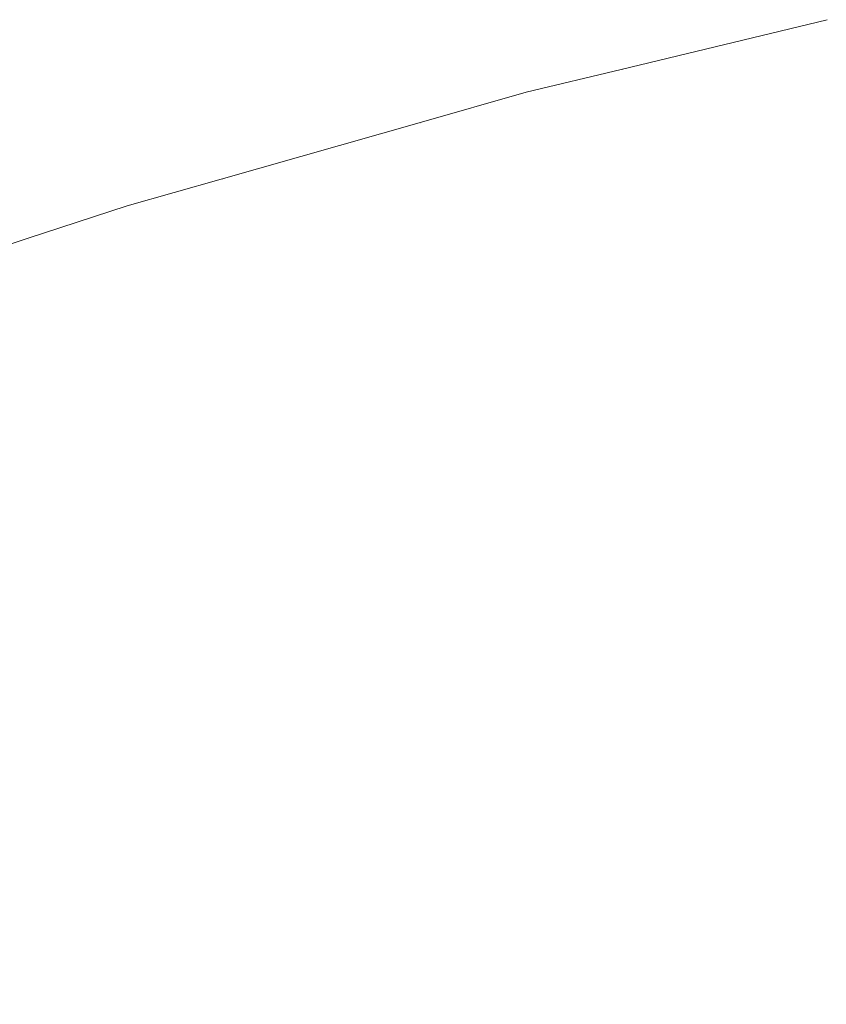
# Model space of a CAD drawing. Header units: centimetres. Extents: x -44.1 to 45.2, y 4.2 to 6.
# Tile 94 of 256: x -44.0037 to -43.9854, y 5.9709 to 5.9933. Entities that reach past the tile are written whole.
import ezdxf

# ---------------------------------------------------------------- set-up
doc = ezdxf.new("R2010")
doc.units = ezdxf.units.CM
doc.header["$LTSCALE"] = 2.54
doc.layers.add('Lucido design-1', color=7, linetype='Continuous')

# ---------------------------------------------------------------- blocks, each defined once
blk = doc.blocks.new('Gruppo-4-1')
at = {"color": 7, "linetype": 'Continuous', "lineweight": 9}
for points, invisible_edges in [([(-43.990042, 5.992119, -2312.419046), (-43.985372, 5.993251, -2312.419046), (-43.985392, 5.993256, -2312.42217), (-43.990066, 5.99213, -2312.42217)], 11), ([(-43.990066, 5.99213, -2312.42217), (-43.985392, 5.993256, -2312.42217), (-43.985392, 5.993256, -2313.02217), (-43.990066, 5.99213, -2313.02217)], 10), ([(-43.990066, 5.99213, -2313.02217), (-43.985392, 5.993256, -2313.02217), (-43.985372, 5.993251, -2313.025294), (-43.990042, 5.992119, -2313.025294)], 14), ([(-43.989946, 5.991984, -2312.415926), (-43.985283, 5.993114, -2312.415926), (-43.985372, 5.993251, -2312.419046), (-43.990042, 5.992119, -2312.419046)], 15), ([(-43.990042, 5.992119, -2313.025294), (-43.985372, 5.993251, -2313.025294), (-43.985283, 5.993114, -2313.028414), (-43.989946, 5.991984, -2313.028414)], 15), ([(-43.989787, 5.99176, -2312.412816), (-43.985135, 5.992888, -2312.412816), (-43.985283, 5.993114, -2312.415926), (-43.989946, 5.991984, -2312.415926)], 15), ([(-43.989946, 5.991984, -2313.028414), (-43.985283, 5.993114, -2313.028414), (-43.985135, 5.992888, -2313.031524), (-43.989787, 5.99176, -2313.031524)], 15), ([(-43.989565, 5.991447, -2312.409719), (-43.984929, 5.992571, -2312.409719), (-43.985135, 5.992888, -2312.412816), (-43.989787, 5.99176, -2312.412816)], 15), ([(-43.989787, 5.99176, -2313.031524), (-43.985135, 5.992888, -2313.031524), (-43.984929, 5.992571, -2313.034621), (-43.989565, 5.991447, -2313.034621)], 15), ([(-43.989281, 5.991047, -2312.40664), (-43.984665, 5.992165, -2312.40664), (-43.984929, 5.992571, -2312.409719), (-43.989565, 5.991447, -2312.409719)], 15), ([(-43.989565, 5.991447, -2313.034621), (-43.984929, 5.992571, -2313.034621), (-43.984665, 5.992165, -2313.0377), (-43.989281, 5.991047, -2313.0377)], 15), ([(-43.994625, 5.990911, -2312.419046), (-43.990042, 5.992119, -2312.419046), (-43.992224, 5.991609, -2312.42217)], 11), ([(-43.990042, 5.992119, -2312.419046), (-43.994625, 5.990911, -2312.419046), (-43.994523, 5.990778, -2312.415926), (-43.989946, 5.991984, -2312.415926)], 15), ([(-43.992224, 5.991609, -2313.02217), (-43.990042, 5.992119, -2313.025294), (-43.994625, 5.990911, -2313.025294)], 11), ([(-43.989946, 5.991984, -2313.028414), (-43.994523, 5.990778, -2313.028414), (-43.994625, 5.990911, -2313.025294), (-43.990042, 5.992119, -2313.025294)], 15), ([(-43.989946, 5.991984, -2312.415926), (-43.994523, 5.990778, -2312.415926), (-43.994352, 5.990557, -2312.412816), (-43.989787, 5.99176, -2312.412816)], 15), ([(-43.989787, 5.99176, -2313.031524), (-43.994352, 5.990557, -2313.031524), (-43.994523, 5.990778, -2313.028414), (-43.989946, 5.991984, -2313.028414)], 15), ([(-43.990042, 5.992119, -2312.419046), (-43.990066, 5.99213, -2312.42217), (-43.992224, 5.991609, -2312.42217)], 9), ([(-43.990066, 5.99213, -2313.02217), (-43.992224, 5.991609, -2313.02217), (-43.992224, 5.991609, -2312.42217), (-43.990066, 5.99213, -2312.42217)], 10), ([(-43.992224, 5.991609, -2313.02217), (-43.990066, 5.99213, -2313.02217), (-43.990042, 5.992119, -2313.025294)], 10), ([(-43.988935, 5.990559, -2312.403583), (-43.984344, 5.991672, -2312.403583), (-43.984665, 5.992165, -2312.40664), (-43.989281, 5.991047, -2312.40664)], 15), ([(-43.989281, 5.991047, -2313.0377), (-43.984665, 5.992165, -2313.0377), (-43.984344, 5.991672, -2313.040757), (-43.988935, 5.990559, -2313.040757)], 15), ([(-43.989787, 5.99176, -2312.412816), (-43.994352, 5.990557, -2312.412816), (-43.994115, 5.990248, -2312.409719), (-43.989565, 5.991447, -2312.409719)], 15), ([(-43.989565, 5.991447, -2313.034621), (-43.994115, 5.990248, -2313.034621), (-43.994352, 5.990557, -2313.031524), (-43.989787, 5.99176, -2313.031524)], 15), ([(-43.992224, 5.991609, -2312.42217), (-43.994649, 5.99092, -2312.42217), (-43.994625, 5.990911, -2312.419046)], 10), ([(-43.994649, 5.99092, -2312.42217), (-43.992224, 5.991609, -2312.42217), (-43.992224, 5.991609, -2313.02217), (-43.994649, 5.99092, -2313.02217)], 10), ([(-43.994625, 5.990911, -2313.025294), (-43.994649, 5.99092, -2313.02217), (-43.992224, 5.991609, -2313.02217)], 9), ([(-43.988528, 5.989987, -2312.400554), (-43.983966, 5.991093, -2312.400554), (-43.984344, 5.991672, -2312.403583), (-43.988935, 5.990559, -2312.403583)], 15), ([(-43.988935, 5.990559, -2313.040757), (-43.984344, 5.991672, -2313.040757), (-43.983966, 5.991093, -2313.043786), (-43.988528, 5.989987, -2313.043786)], 15), ([(-43.989565, 5.991447, -2312.409719), (-43.994115, 5.990248, -2312.409719), (-43.99381, 5.989853, -2312.40664), (-43.989281, 5.991047, -2312.40664)], 15), ([(-43.989281, 5.991047, -2313.0377), (-43.99381, 5.989853, -2313.0377), (-43.994115, 5.990248, -2313.034621), (-43.989565, 5.991447, -2313.034621)], 15), ([(-43.988062, 5.989331, -2312.397555), (-43.983534, 5.990428, -2312.397555), (-43.983966, 5.991093, -2312.400554), (-43.988528, 5.989987, -2312.400554)], 15), ([(-43.988528, 5.989987, -2313.043786), (-43.983966, 5.991093, -2313.043786), (-43.983534, 5.990428, -2313.046785), (-43.988062, 5.989331, -2313.046785)], 15), ([(-43.999116, 5.989631, -2312.419046), (-43.994625, 5.990911, -2312.419046), (-43.994649, 5.99092, -2312.42217), (-43.999143, 5.989641, -2312.42217)], 11), ([(-43.994649, 5.99092, -2313.02217), (-43.999143, 5.989641, -2313.02217), (-43.999143, 5.989641, -2312.42217), (-43.994649, 5.99092, -2312.42217)], 10), ([(-43.999143, 5.989641, -2313.02217), (-43.994649, 5.99092, -2313.02217), (-43.994625, 5.990911, -2313.025294), (-43.999116, 5.989631, -2313.025294)], 14), ([(-43.999007, 5.9895, -2312.415926), (-43.994523, 5.990778, -2312.415926), (-43.994625, 5.990911, -2312.419046), (-43.999116, 5.989631, -2312.419046)], 15), ([(-43.999116, 5.989631, -2313.025294), (-43.994625, 5.990911, -2313.025294), (-43.994523, 5.990778, -2313.028414), (-43.999007, 5.9895, -2313.028414)], 15), ([(-43.989281, 5.991047, -2312.40664), (-43.99381, 5.989853, -2312.40664), (-43.99344, 5.989372, -2312.403583), (-43.988935, 5.990559, -2312.403583)], 15), ([(-43.988935, 5.990559, -2313.040757), (-43.99344, 5.989372, -2313.040757), (-43.99381, 5.989853, -2313.0377), (-43.989281, 5.991047, -2313.0377)], 15), ([(-43.998826, 5.989282, -2312.412816), (-43.994352, 5.990557, -2312.412816), (-43.994523, 5.990778, -2312.415926), (-43.999007, 5.9895, -2312.415926)], 15), ([(-43.999007, 5.9895, -2313.028414), (-43.994523, 5.990778, -2313.028414), (-43.994352, 5.990557, -2313.031524), (-43.998826, 5.989282, -2313.031524)], 15), ([(-43.998573, 5.988977, -2312.409719), (-43.994115, 5.990248, -2312.409719), (-43.994352, 5.990557, -2312.412816), (-43.998826, 5.989282, -2312.412816)], 15), ([(-43.998826, 5.989282, -2313.031524), (-43.994352, 5.990557, -2313.031524), (-43.994115, 5.990248, -2313.034621), (-43.998573, 5.988977, -2313.034621)], 15), ([(-43.988935, 5.990559, -2312.403583), (-43.99344, 5.989372, -2312.403583), (-43.993005, 5.988807, -2312.400554), (-43.988528, 5.989987, -2312.400554)], 15), ([(-43.988528, 5.989987, -2313.043786), (-43.993005, 5.988807, -2313.043786), (-43.99344, 5.989372, -2313.040757), (-43.988935, 5.990559, -2313.040757)], 15), ([(-43.987539, 5.988593, -2312.39459), (-43.983047, 5.989681, -2312.39459), (-43.983534, 5.990428, -2312.397555), (-43.988062, 5.989331, -2312.397555)], 15), ([(-43.988062, 5.989331, -2313.046785), (-43.983534, 5.990428, -2313.046785), (-43.983047, 5.989681, -2313.04975), (-43.987539, 5.988593, -2313.04975)], 15), ([(-43.998249, 5.988587, -2312.40664), (-43.99381, 5.989853, -2312.40664), (-43.994115, 5.990248, -2312.409719), (-43.998573, 5.988977, -2312.409719)], 15), ([(-43.998573, 5.988977, -2313.034621), (-43.994115, 5.990248, -2313.034621), (-43.99381, 5.989853, -2313.0377), (-43.998249, 5.988587, -2313.0377)], 15), ([(-43.988528, 5.989987, -2312.400554), (-43.993005, 5.988807, -2312.400554), (-43.992507, 5.98816, -2312.397555), (-43.988062, 5.989331, -2312.397555)], 15), ([(-43.988062, 5.989331, -2313.046785), (-43.992507, 5.98816, -2313.046785), (-43.993005, 5.988807, -2313.043786), (-43.988528, 5.989987, -2313.043786)], 15), ([(-43.997855, 5.988113, -2312.403583), (-43.99344, 5.989372, -2312.403583), (-43.99381, 5.989853, -2312.40664), (-43.998249, 5.988587, -2312.40664)], 15), ([(-43.998249, 5.988587, -2313.0377), (-43.99381, 5.989853, -2313.0377), (-43.99344, 5.989372, -2313.040757), (-43.997855, 5.988113, -2313.040757)], 15), ([(-44.003512, 5.988281, -2312.419046), (-43.999116, 5.989631, -2312.419046), (-44.001277, 5.989034, -2312.42217)], 11), ([(-43.999116, 5.989631, -2312.419046), (-44.003512, 5.988281, -2312.419046), (-44.003396, 5.988152, -2312.415926), (-43.999007, 5.9895, -2312.415926)], 15), ([(-44.001277, 5.989034, -2313.02217), (-43.999116, 5.989631, -2313.025294), (-44.003512, 5.988281, -2313.025294)], 11), ([(-43.999007, 5.9895, -2313.028414), (-44.003396, 5.988152, -2313.028414), (-44.003512, 5.988281, -2313.025294), (-43.999116, 5.989631, -2313.025294)], 15), ([(-43.999116, 5.989631, -2312.419046), (-43.999143, 5.989641, -2312.42217), (-44.001277, 5.989034, -2312.42217)], 9), ([(-43.999143, 5.989641, -2313.02217), (-44.001277, 5.989034, -2313.02217), (-44.001277, 5.989034, -2312.42217), (-43.999143, 5.989641, -2312.42217)], 10), ([(-44.001277, 5.989034, -2313.02217), (-43.999143, 5.989641, -2313.02217), (-43.999116, 5.989631, -2313.025294)], 10), ([(-43.986958, 5.987775, -2312.391665), (-43.982508, 5.988854, -2312.391665), (-43.983047, 5.989681, -2312.39459), (-43.987539, 5.988593, -2312.39459)], 15), ([(-43.987539, 5.988593, -2313.04975), (-43.983047, 5.989681, -2313.04975), (-43.982508, 5.988854, -2313.052675), (-43.986958, 5.987775, -2313.052675)], 15), ([(-43.999007, 5.9895, -2312.415926), (-44.003396, 5.988152, -2312.415926), (-44.003204, 5.987937, -2312.412816), (-43.998826, 5.989282, -2312.412816)], 15), ([(-43.998826, 5.989282, -2313.031524), (-44.003204, 5.987937, -2313.031524), (-44.003396, 5.988152, -2313.028414), (-43.999007, 5.9895, -2313.028414)], 15), ([(-43.998826, 5.989282, -2312.412816), (-44.003204, 5.987937, -2312.412816), (-44.002937, 5.987637, -2312.409719), (-43.998573, 5.988977, -2312.409719)], 15), ([(-43.998573, 5.988977, -2313.034621), (-44.002937, 5.987637, -2313.034621), (-44.003204, 5.987937, -2313.031524), (-43.998826, 5.989282, -2313.031524)], 15), ([(-43.997393, 5.987556, -2312.400554), (-43.993005, 5.988807, -2312.400554), (-43.99344, 5.989372, -2312.403583), (-43.997855, 5.988113, -2312.403583)], 15), ([(-43.997855, 5.988113, -2313.040757), (-43.99344, 5.989372, -2313.040757), (-43.993005, 5.988807, -2313.043786), (-43.997393, 5.987556, -2313.043786)], 15), ([(-43.988062, 5.989331, -2312.397555), (-43.992507, 5.98816, -2312.397555), (-43.991946, 5.987431, -2312.39459), (-43.987539, 5.988593, -2312.39459)], 15), ([(-43.987539, 5.988593, -2313.04975), (-43.991946, 5.987431, -2313.04975), (-43.992507, 5.98816, -2313.046785), (-43.988062, 5.989331, -2313.046785)], 15), ([(-44.001277, 5.989034, -2312.42217), (-44.003539, 5.988291, -2312.42217), (-44.003512, 5.988281, -2312.419046)], 10), ([(-44.003539, 5.988291, -2312.42217), (-44.001277, 5.989034, -2312.42217), (-44.001277, 5.989034, -2313.02217), (-44.003539, 5.988291, -2313.02217)], 10), ([(-44.003512, 5.988281, -2313.025294), (-44.003539, 5.988291, -2313.02217), (-44.001277, 5.989034, -2313.02217)], 9), ([(-43.998573, 5.988977, -2312.409719), (-44.002937, 5.987637, -2312.409719), (-44.002594, 5.987253, -2312.40664), (-43.998249, 5.988587, -2312.40664)], 15), ([(-43.998249, 5.988587, -2313.0377), (-44.002594, 5.987253, -2313.0377), (-44.002937, 5.987637, -2313.034621), (-43.998573, 5.988977, -2313.034621)], 15), ([(-43.986323, 5.98688, -2312.388781), (-43.981918, 5.987947, -2312.388781), (-43.982508, 5.988854, -2312.391665), (-43.986958, 5.987775, -2312.391665)], 15), ([(-43.986958, 5.987775, -2313.052675), (-43.982508, 5.988854, -2313.052675), (-43.981918, 5.987947, -2313.055559), (-43.986323, 5.98688, -2313.055559)], 15), ([(-43.996862, 5.986918, -2312.397555), (-43.992507, 5.98816, -2312.397555), (-43.993005, 5.988807, -2312.400554), (-43.997393, 5.987556, -2312.400554)], 15), ([(-43.997393, 5.987556, -2313.043786), (-43.993005, 5.988807, -2313.043786), (-43.992507, 5.98816, -2313.046785), (-43.996862, 5.986918, -2313.046785)], 15), ([(-43.998249, 5.988587, -2312.40664), (-44.002594, 5.987253, -2312.40664), (-44.002176, 5.986786, -2312.403583), (-43.997855, 5.988113, -2312.403583)], 15), ([(-43.997855, 5.988113, -2313.040757), (-44.002176, 5.986786, -2313.040757), (-44.002594, 5.987253, -2313.0377), (-43.998249, 5.988587, -2313.0377)], 15), ([(-43.987539, 5.988593, -2312.39459), (-43.991946, 5.987431, -2312.39459), (-43.991325, 5.986624, -2312.391665), (-43.986958, 5.987775, -2312.391665)], 15), ([(-43.986958, 5.987775, -2313.052675), (-43.991325, 5.986624, -2313.052675), (-43.991946, 5.987431, -2313.04975), (-43.987539, 5.988593, -2313.04975)], 15), ([(-44.007807, 5.986865, -2312.419046), (-44.003512, 5.988281, -2312.419046), (-44.003539, 5.988291, -2312.42217), (-44.007838, 5.986877, -2312.42217)], 11), ([(-44.003539, 5.988291, -2313.02217), (-44.007838, 5.986877, -2313.02217), (-44.007838, 5.986877, -2312.42217), (-44.003539, 5.988291, -2312.42217)], 10), ([(-44.007838, 5.986877, -2313.02217), (-44.003539, 5.988291, -2313.02217), (-44.003512, 5.988281, -2313.025294), (-44.007807, 5.986865, -2313.025294)], 14), ([(-44.007685, 5.986738, -2312.415926), (-44.003396, 5.988152, -2312.415926), (-44.003512, 5.988281, -2312.419046), (-44.007807, 5.986865, -2312.419046)], 15), ([(-44.007807, 5.986865, -2313.025294), (-44.003512, 5.988281, -2313.025294), (-44.003396, 5.988152, -2313.028414), (-44.007685, 5.986738, -2313.028414)], 15), ([(-44.007483, 5.986527, -2312.412816), (-44.003204, 5.987937, -2312.412816), (-44.003396, 5.988152, -2312.415926), (-44.007685, 5.986738, -2312.415926)], 15), ([(-44.007685, 5.986738, -2313.028414), (-44.003396, 5.988152, -2313.028414), (-44.003204, 5.987937, -2313.031524), (-44.007483, 5.986527, -2313.031524)], 15), ([(-43.997855, 5.988113, -2312.403583), (-44.002176, 5.986786, -2312.403583), (-44.001686, 5.986238, -2312.400554), (-43.997393, 5.987556, -2312.400554)], 15), ([(-43.997393, 5.987556, -2313.043786), (-44.001686, 5.986238, -2313.043786), (-44.002176, 5.986786, -2313.040757), (-43.997855, 5.988113, -2313.040757)], 15), ([(-43.996265, 5.9862, -2312.39459), (-43.991946, 5.987431, -2312.39459), (-43.992507, 5.98816, -2312.397555), (-43.996862, 5.986918, -2312.397555)], 15), ([(-43.996862, 5.986918, -2313.046785), (-43.992507, 5.98816, -2313.046785), (-43.991946, 5.987431, -2313.04975), (-43.996265, 5.9862, -2313.04975)], 15), ([(-43.985634, 5.98591, -2312.385944), (-43.981279, 5.986965, -2312.385944), (-43.981918, 5.987947, -2312.388781), (-43.986323, 5.98688, -2312.388781)], 15), ([(-43.986323, 5.98688, -2313.055559), (-43.981918, 5.987947, -2313.055559), (-43.981279, 5.986965, -2313.058396), (-43.985634, 5.98591, -2313.058396)], 15), ([(-44.0072, 5.986232, -2312.409719), (-44.002937, 5.987637, -2312.409719), (-44.003204, 5.987937, -2312.412816), (-44.007483, 5.986527, -2312.412816)], 15), ([(-44.007483, 5.986527, -2313.031524), (-44.003204, 5.987937, -2313.031524), (-44.002937, 5.987637, -2313.034621), (-44.0072, 5.986232, -2313.034621)], 15), ([(-43.986958, 5.987775, -2312.391665), (-43.991325, 5.986624, -2312.391665), (-43.990645, 5.985741, -2312.388781), (-43.986323, 5.98688, -2312.388781)], 15), ([(-43.986323, 5.98688, -2313.055559), (-43.990645, 5.985741, -2313.055559), (-43.991325, 5.986624, -2313.052675), (-43.986958, 5.987775, -2313.052675)], 15), ([(-44.006839, 5.985854, -2312.40664), (-44.002594, 5.987253, -2312.40664), (-44.002937, 5.987637, -2312.409719), (-44.0072, 5.986232, -2312.409719)], 15), ([(-44.0072, 5.986232, -2313.034621), (-44.002937, 5.987637, -2313.034621), (-44.002594, 5.987253, -2313.0377), (-44.006839, 5.985854, -2313.0377)], 15), ([(-43.997393, 5.987556, -2312.400554), (-44.001686, 5.986238, -2312.400554), (-44.001124, 5.985609, -2312.397555), (-43.996862, 5.986918, -2312.397555)], 15), ([(-43.996862, 5.986918, -2313.046785), (-44.001124, 5.985609, -2313.046785), (-44.001686, 5.986238, -2313.043786), (-43.997393, 5.987556, -2313.043786)], 15), ([(-43.995604, 5.985404, -2312.391665), (-43.991325, 5.986624, -2312.391665), (-43.991946, 5.987431, -2312.39459), (-43.996265, 5.9862, -2312.39459)], 15), ([(-43.996265, 5.9862, -2313.04975), (-43.991946, 5.987431, -2313.04975), (-43.991325, 5.986624, -2313.052675), (-43.995604, 5.985404, -2313.052675)], 15), ([(-44.006399, 5.985395, -2312.403583), (-44.002176, 5.986786, -2312.403583), (-44.002594, 5.987253, -2312.40664), (-44.006839, 5.985854, -2312.40664)], 15), ([(-44.006839, 5.985854, -2313.0377), (-44.002594, 5.987253, -2313.0377), (-44.002176, 5.986786, -2313.040757), (-44.006399, 5.985395, -2313.040757)], 15), ([(-43.996862, 5.986918, -2312.397555), (-44.001124, 5.985609, -2312.397555), (-44.000492, 5.984902, -2312.39459), (-43.996265, 5.9862, -2312.39459)], 15), ([(-43.996265, 5.9862, -2313.04975), (-44.000492, 5.984902, -2313.04975), (-44.001124, 5.985609, -2313.046785), (-43.996862, 5.986918, -2313.046785)], 15), ([(-43.986323, 5.98688, -2312.388781), (-43.990645, 5.985741, -2312.388781), (-43.989908, 5.984783, -2312.385944), (-43.985634, 5.98591, -2312.385944)], 15), ([(-43.985634, 5.98591, -2313.058396), (-43.989908, 5.984783, -2313.058396), (-43.990645, 5.985741, -2313.055559), (-43.986323, 5.98688, -2313.055559)], 15), ([(-43.984893, 5.984867, -2312.383155), (-43.980591, 5.98591, -2312.383155), (-43.981279, 5.986965, -2312.385944), (-43.985634, 5.98591, -2312.385944)], 15), ([(-43.985634, 5.98591, -2313.058396), (-43.981279, 5.986965, -2313.058396), (-43.980591, 5.98591, -2313.061185), (-43.984893, 5.984867, -2313.061185)], 15), ([(-44.005882, 5.984855, -2312.400554), (-44.001686, 5.986238, -2312.400554), (-44.002176, 5.986786, -2312.403583), (-44.006399, 5.985395, -2312.403583)], 15), ([(-44.006399, 5.985395, -2313.040757), (-44.002176, 5.986786, -2313.040757), (-44.001686, 5.986238, -2313.043786), (-44.005882, 5.984855, -2313.043786)], 15), ([(-43.99488, 5.984533, -2312.388781), (-43.990645, 5.985741, -2312.388781), (-43.991325, 5.986624, -2312.391665), (-43.995604, 5.985404, -2312.391665)], 15), ([(-43.995604, 5.985404, -2313.052675), (-43.991325, 5.986624, -2313.052675), (-43.990645, 5.985741, -2313.055559), (-43.99488, 5.984533, -2313.055559)], 15), ([(-44.005289, 5.984236, -2312.397555), (-44.001124, 5.985609, -2312.397555), (-44.001686, 5.986238, -2312.400554), (-44.005882, 5.984855, -2312.400554)], 15), ([(-44.005882, 5.984855, -2313.043786), (-44.001686, 5.986238, -2313.043786), (-44.001124, 5.985609, -2313.046785), (-44.005289, 5.984236, -2313.046785)], 15), ([(-43.996265, 5.9862, -2312.39459), (-44.000492, 5.984902, -2312.39459), (-43.999792, 5.984118, -2312.391665), (-43.995604, 5.985404, -2312.391665)], 15), ([(-43.995604, 5.985404, -2313.052675), (-43.999792, 5.984118, -2313.052675), (-44.000492, 5.984902, -2313.04975), (-43.996265, 5.9862, -2313.04975)], 15), ([(-43.994096, 5.983589, -2312.385944), (-43.989908, 5.984783, -2312.385944), (-43.990645, 5.985741, -2312.388781), (-43.99488, 5.984533, -2312.388781)], 15), ([(-43.99488, 5.984533, -2313.055559), (-43.990645, 5.985741, -2313.055559), (-43.989908, 5.984783, -2313.058396), (-43.994096, 5.983589, -2313.058396)], 15), ([(-43.985634, 5.98591, -2312.385944), (-43.989908, 5.984783, -2312.385944), (-43.989115, 5.983754, -2312.383155), (-43.984893, 5.984867, -2312.383155)], 15), ([(-43.984893, 5.984867, -2313.061185), (-43.989115, 5.983754, -2313.061185), (-43.989908, 5.984783, -2313.058396), (-43.985634, 5.98591, -2313.058396)], 15), ([(-44.004623, 5.98354, -2312.39459), (-44.000492, 5.984902, -2312.39459), (-44.001124, 5.985609, -2312.397555), (-44.005289, 5.984236, -2312.397555)], 15), ([(-44.005289, 5.984236, -2313.046785), (-44.001124, 5.985609, -2313.046785), (-44.000492, 5.984902, -2313.04975), (-44.004623, 5.98354, -2313.04975)], 15), ([(-43.995604, 5.985404, -2312.391665), (-43.999792, 5.984118, -2312.391665), (-43.999026, 5.98326, -2312.388781), (-43.99488, 5.984533, -2312.388781)], 15), ([(-43.99488, 5.984533, -2313.055559), (-43.999026, 5.98326, -2313.055559), (-43.999792, 5.984118, -2313.052675), (-43.995604, 5.985404, -2313.052675)], 15), ([(-44.003885, 5.982769, -2312.391665), (-43.999792, 5.984118, -2312.391665), (-44.000492, 5.984902, -2312.39459), (-44.004623, 5.98354, -2312.39459)], 15), ([(-44.004623, 5.98354, -2313.04975), (-44.000492, 5.984902, -2313.04975), (-43.999792, 5.984118, -2313.052675), (-44.003885, 5.982769, -2313.052675)], 15), ([(-43.984893, 5.984867, -2312.383155), (-43.989115, 5.983754, -2312.383155), (-43.98827, 5.982656, -2312.380418), (-43.984104, 5.983754, -2312.380418)], 15), ([(-43.984104, 5.983754, -2313.063922), (-43.98827, 5.982656, -2313.063922), (-43.989115, 5.983754, -2313.061185), (-43.984893, 5.984867, -2313.061185)], 15), ([(-43.993253, 5.982575, -2312.383155), (-43.989115, 5.983754, -2312.383155), (-43.989908, 5.984783, -2312.385944), (-43.994096, 5.983589, -2312.385944)], 15), ([(-43.994096, 5.983589, -2313.058396), (-43.989908, 5.984783, -2313.058396), (-43.989115, 5.983754, -2313.061185), (-43.993253, 5.982575, -2313.061185)], 15), ([(-43.99488, 5.984533, -2312.388781), (-43.999026, 5.98326, -2312.388781), (-43.998195, 5.982331, -2312.385944), (-43.994096, 5.983589, -2312.385944)], 15), ([(-43.994096, 5.983589, -2313.058396), (-43.998195, 5.982331, -2313.058396), (-43.999026, 5.98326, -2313.055559), (-43.99488, 5.984533, -2313.055559)], 15), ([(-44.003076, 5.981925, -2312.388781), (-43.999026, 5.98326, -2312.388781), (-43.999792, 5.984118, -2312.391665), (-44.003885, 5.982769, -2312.391665)], 15), ([(-44.003885, 5.982769, -2313.052675), (-43.999792, 5.984118, -2313.052675), (-43.999026, 5.98326, -2313.055559), (-44.003076, 5.981925, -2313.055559)], 15), ([(-43.992353, 5.981492, -2312.380418), (-43.98827, 5.982656, -2312.380418), (-43.989115, 5.983754, -2312.383155), (-43.993253, 5.982575, -2312.383155)], 15), ([(-43.993253, 5.982575, -2313.061185), (-43.989115, 5.983754, -2313.061185), (-43.98827, 5.982656, -2313.063922), (-43.992353, 5.981492, -2313.063922)], 15), ([(-43.984104, 5.983754, -2312.380418), (-43.98827, 5.982656, -2312.380418), (-43.987374, 5.981492, -2312.377736), (-43.983266, 5.982575, -2312.377736)], 15), ([(-43.983266, 5.982575, -2313.066604), (-43.987374, 5.981492, -2313.066604), (-43.98827, 5.982656, -2313.063922), (-43.984104, 5.983754, -2313.063922)], 15), ([(-43.994096, 5.983589, -2312.385944), (-43.998195, 5.982331, -2312.385944), (-43.997302, 5.981331, -2312.383155), (-43.993253, 5.982575, -2312.383155)], 15), ([(-43.993253, 5.982575, -2313.061185), (-43.997302, 5.981331, -2313.061185), (-43.998195, 5.982331, -2313.058396), (-43.994096, 5.983589, -2313.058396)], 15), ([(-44.0022, 5.98101, -2312.385944), (-43.998195, 5.982331, -2312.385944), (-43.999026, 5.98326, -2312.388781), (-44.003076, 5.981925, -2312.388781)], 15), ([(-44.003076, 5.981925, -2313.055559), (-43.999026, 5.98326, -2313.055559), (-43.998195, 5.982331, -2313.058396), (-44.0022, 5.98101, -2313.058396)], 15), ([(-44.003885, 5.982769, -2312.391665), (-44.007878, 5.98136, -2312.391665), (-44.007029, 5.980531, -2312.388781), (-44.003076, 5.981925, -2312.388781)], 15), ([(-44.003076, 5.981925, -2313.055559), (-44.007029, 5.980531, -2313.055559), (-44.007878, 5.98136, -2313.052675), (-44.003885, 5.982769, -2313.052675)], 15), ([(-43.9914, 5.980345, -2312.377736), (-43.987374, 5.981492, -2312.377736), (-43.98827, 5.982656, -2312.380418), (-43.992353, 5.981492, -2312.380418)], 15), ([(-43.992353, 5.981492, -2313.063922), (-43.98827, 5.982656, -2313.063922), (-43.987374, 5.981492, -2313.066604), (-43.9914, 5.980345, -2313.066604)], 15), ([(-43.993253, 5.982575, -2312.383155), (-43.997302, 5.981331, -2312.383155), (-43.996349, 5.980265, -2312.380418), (-43.992353, 5.981492, -2312.380418)], 15), ([(-43.992353, 5.981492, -2313.063922), (-43.996349, 5.980265, -2313.063922), (-43.997302, 5.981331, -2313.061185), (-43.993253, 5.982575, -2313.061185)], 15), ([(-43.983266, 5.982575, -2312.377736), (-43.987374, 5.981492, -2312.377736), (-43.986429, 5.980265, -2312.375111), (-43.982384, 5.981331, -2312.375111)], 15), ([(-43.982384, 5.981331, -2313.069229), (-43.986429, 5.980265, -2313.069229), (-43.987374, 5.981492, -2313.066604), (-43.983266, 5.982575, -2313.066604)], 15), ([(-44.001259, 5.980027, -2312.383155), (-43.997302, 5.981331, -2312.383155), (-43.998195, 5.982331, -2312.385944), (-44.0022, 5.98101, -2312.385944)], 15), ([(-44.0022, 5.98101, -2313.058396), (-43.998195, 5.982331, -2313.058396), (-43.997302, 5.981331, -2313.061185), (-44.001259, 5.980027, -2313.061185)], 15), ([(-44.003076, 5.981925, -2312.388781), (-44.007029, 5.980531, -2312.388781), (-44.006109, 5.979631, -2312.385944), (-44.0022, 5.98101, -2312.385944)], 15), ([(-44.0022, 5.98101, -2313.058396), (-44.006109, 5.979631, -2313.058396), (-44.007029, 5.980531, -2313.055559), (-44.003076, 5.981925, -2313.055559)], 15), ([(-43.992353, 5.981492, -2312.380418), (-43.996349, 5.980265, -2312.380418), (-43.995339, 5.979135, -2312.377736), (-43.9914, 5.980345, -2312.377736)], 15), ([(-43.9914, 5.980345, -2313.066604), (-43.995339, 5.979135, -2313.066604), (-43.996349, 5.980265, -2313.063922), (-43.992353, 5.981492, -2313.063922)], 15), ([(-43.990394, 5.979135, -2312.375111), (-43.986429, 5.980265, -2312.375111), (-43.987374, 5.981492, -2312.377736), (-43.9914, 5.980345, -2312.377736)], 15), ([(-43.9914, 5.980345, -2313.066604), (-43.987374, 5.981492, -2313.066604), (-43.986429, 5.980265, -2313.069229), (-43.990394, 5.979135, -2313.069229)], 15), ([(-44.000254, 5.978978, -2312.380418), (-43.996349, 5.980265, -2312.380418), (-43.997302, 5.981331, -2312.383155), (-44.001259, 5.980027, -2312.383155)], 15), ([(-44.001259, 5.980027, -2313.061185), (-43.997302, 5.981331, -2313.061185), (-43.996349, 5.980265, -2313.063922), (-44.000254, 5.978978, -2313.063922)], 15), ([(-43.982384, 5.981331, -2312.375111), (-43.986429, 5.980265, -2312.375111), (-43.985438, 5.978978, -2312.372546), (-43.981458, 5.980027, -2312.372546)], 15), ([(-43.981458, 5.980027, -2313.071794), (-43.985438, 5.978978, -2313.071794), (-43.986429, 5.980265, -2313.069229), (-43.982384, 5.981331, -2313.069229)], 15), ([(-44.0022, 5.98101, -2312.385944), (-44.006109, 5.979631, -2312.385944), (-44.00512, 5.978665, -2312.383155), (-44.001259, 5.980027, -2312.383155)], 15), ([(-44.001259, 5.980027, -2313.061185), (-44.00512, 5.978665, -2313.061185), (-44.006109, 5.979631, -2313.058396), (-44.0022, 5.98101, -2313.058396)], 15), ([(-43.999189, 5.977866, -2312.377736), (-43.995339, 5.979135, -2312.377736), (-43.996349, 5.980265, -2312.380418), (-44.000254, 5.978978, -2312.380418)], 15), ([(-44.000254, 5.978978, -2313.063922), (-43.996349, 5.980265, -2313.063922), (-43.995339, 5.979135, -2313.066604), (-43.999189, 5.977866, -2313.066604)], 15), ([(-43.9914, 5.980345, -2312.377736), (-43.995339, 5.979135, -2312.377736), (-43.994274, 5.977943, -2312.375111), (-43.990394, 5.979135, -2312.375111)], 15), ([(-43.990394, 5.979135, -2313.069229), (-43.994274, 5.977943, -2313.069229), (-43.995339, 5.979135, -2313.066604), (-43.9914, 5.980345, -2313.066604)], 15), ([(-43.98934, 5.977866, -2312.372546), (-43.985438, 5.978978, -2312.372546), (-43.986429, 5.980265, -2312.375111), (-43.990394, 5.979135, -2312.375111)], 15), ([(-43.990394, 5.979135, -2313.069229), (-43.986429, 5.980265, -2313.069229), (-43.985438, 5.978978, -2313.071794), (-43.98934, 5.977866, -2313.071794)], 15), ([(-44.001259, 5.980027, -2312.383155), (-44.00512, 5.978665, -2312.383155), (-44.004064, 5.977634, -2312.380418), (-44.000254, 5.978978, -2312.380418)], 15), ([(-44.000254, 5.978978, -2313.063922), (-44.004064, 5.977634, -2313.063922), (-44.00512, 5.978665, -2313.061185), (-44.001259, 5.980027, -2313.061185)], 15), ([(-43.981458, 5.980027, -2312.372546), (-43.985438, 5.978978, -2312.372546), (-43.984404, 5.977634, -2312.370043), (-43.980491, 5.978665, -2312.370043)], 15), ([(-43.980491, 5.978665, -2313.074297), (-43.984404, 5.977634, -2313.074297), (-43.985438, 5.978978, -2313.071794), (-43.981458, 5.980027, -2313.071794)], 15), ([(-43.998066, 5.976693, -2312.375111), (-43.994274, 5.977943, -2312.375111), (-43.995339, 5.979135, -2312.377736), (-43.999189, 5.977866, -2312.377736)], 15), ([(-43.999189, 5.977866, -2313.066604), (-43.995339, 5.979135, -2313.066604), (-43.994274, 5.977943, -2313.069229), (-43.998066, 5.976693, -2313.069229)], 15), ([(-43.990394, 5.979135, -2312.375111), (-43.994274, 5.977943, -2312.375111), (-43.993158, 5.976693, -2312.372546), (-43.98934, 5.977866, -2312.372546)], 15), ([(-43.98934, 5.977866, -2313.071794), (-43.993158, 5.976693, -2313.071794), (-43.994274, 5.977943, -2313.069229), (-43.990394, 5.979135, -2313.069229)], 15), ([(-44.000254, 5.978978, -2312.380418), (-44.004064, 5.977634, -2312.380418), (-44.002946, 5.976541, -2312.377736), (-43.999189, 5.977866, -2312.377736)], 15), ([(-43.999189, 5.977866, -2313.066604), (-44.002946, 5.976541, -2313.066604), (-44.004064, 5.977634, -2313.063922), (-44.000254, 5.978978, -2313.063922)], 15), ([(-43.988238, 5.976541, -2312.370043), (-43.984404, 5.977634, -2312.370043), (-43.985438, 5.978978, -2312.372546), (-43.98934, 5.977866, -2312.372546)], 15), ([(-43.98934, 5.977866, -2313.071794), (-43.985438, 5.978978, -2313.071794), (-43.984404, 5.977634, -2313.074297), (-43.988238, 5.976541, -2313.074297)], 15), ([(-43.996888, 5.975464, -2312.372546), (-43.993158, 5.976693, -2312.372546), (-43.994274, 5.977943, -2312.375111), (-43.998066, 5.976693, -2312.375111)], 15), ([(-43.998066, 5.976693, -2313.069229), (-43.994274, 5.977943, -2313.069229), (-43.993158, 5.976693, -2313.071794), (-43.996888, 5.975464, -2313.071794)], 15), ([(-43.999189, 5.977866, -2312.377736), (-44.002946, 5.976541, -2312.377736), (-44.001766, 5.975388, -2312.375111), (-43.998066, 5.976693, -2312.375111)], 15), ([(-43.998066, 5.976693, -2313.069229), (-44.001766, 5.975388, -2313.069229), (-44.002946, 5.976541, -2313.066604), (-43.999189, 5.977866, -2313.066604)], 15), ([(-43.98934, 5.977866, -2312.372546), (-43.993158, 5.976693, -2312.372546), (-43.991991, 5.975388, -2312.370043), (-43.988238, 5.976541, -2312.370043)], 15), ([(-43.988238, 5.976541, -2313.074297), (-43.991991, 5.975388, -2313.074297), (-43.993158, 5.976693, -2313.071794), (-43.98934, 5.977866, -2313.071794)], 15), ([(-44.006607, 5.975162, -2312.377736), (-44.002946, 5.976541, -2312.377736), (-44.004064, 5.977634, -2312.380418), (-44.007778, 5.976236, -2312.380418)], 15), ([(-44.007778, 5.976236, -2313.063922), (-44.004064, 5.977634, -2313.063922), (-44.002946, 5.976541, -2313.066604), (-44.006607, 5.975162, -2313.066604)], 15), ([(-43.987093, 5.975162, -2312.367604), (-43.983327, 5.976236, -2312.367604), (-43.984404, 5.977634, -2312.370043), (-43.988238, 5.976541, -2312.370043)], 15), ([(-43.988238, 5.976541, -2313.074297), (-43.984404, 5.977634, -2313.074297), (-43.983327, 5.976236, -2313.076736), (-43.987093, 5.975162, -2313.076736)], 15), ([(-43.998066, 5.976693, -2312.375111), (-44.001766, 5.975388, -2312.375111), (-44.000529, 5.974179, -2312.372546), (-43.996888, 5.975464, -2312.372546)], 15), ([(-43.996888, 5.975464, -2313.071794), (-44.000529, 5.974179, -2313.071794), (-44.001766, 5.975388, -2313.069229), (-43.998066, 5.976693, -2313.069229)], 15), ([(-43.995658, 5.974179, -2312.370043), (-43.991991, 5.975388, -2312.370043), (-43.993158, 5.976693, -2312.372546), (-43.996888, 5.975464, -2312.372546)], 15), ([(-43.996888, 5.975464, -2313.071794), (-43.993158, 5.976693, -2313.071794), (-43.991991, 5.975388, -2313.074297), (-43.995658, 5.974179, -2313.074297)], 15), ([(-44.005372, 5.974031, -2312.375111), (-44.001766, 5.975388, -2312.375111), (-44.002946, 5.976541, -2312.377736), (-44.006607, 5.975162, -2312.377736)], 15), ([(-44.006607, 5.975162, -2313.066604), (-44.002946, 5.976541, -2313.066604), (-44.001766, 5.975388, -2313.069229), (-44.005372, 5.974031, -2313.069229)], 15), ([(-43.988238, 5.976541, -2312.370043), (-43.991991, 5.975388, -2312.370043), (-43.990778, 5.974031, -2312.367604), (-43.987093, 5.975162, -2312.367604)], 15), ([(-43.987093, 5.975162, -2313.076736), (-43.990778, 5.974031, -2313.076736), (-43.991991, 5.975388, -2313.074297), (-43.988238, 5.976541, -2313.074297)], 15), ([(-43.985906, 5.973734, -2312.36523), (-43.982212, 5.974787, -2312.36523), (-43.983327, 5.976236, -2312.367604), (-43.987093, 5.975162, -2312.367604)], 15), ([(-43.987093, 5.975162, -2313.076736), (-43.983327, 5.976236, -2313.076736), (-43.982212, 5.974787, -2313.079109), (-43.985906, 5.973734, -2313.079109)], 15), ([(-43.996888, 5.975464, -2312.372546), (-44.000529, 5.974179, -2312.372546), (-43.999237, 5.972917, -2312.370043), (-43.995658, 5.974179, -2312.370043)], 15), ([(-43.995658, 5.974179, -2313.074297), (-43.999237, 5.972917, -2313.074297), (-44.000529, 5.974179, -2313.071794), (-43.996888, 5.975464, -2313.071794)], 15), ([(-44.004077, 5.972843, -2312.372546), (-44.000529, 5.974179, -2312.372546), (-44.001766, 5.975388, -2312.375111), (-44.005372, 5.974031, -2312.375111)], 15), ([(-44.005372, 5.974031, -2313.069229), (-44.001766, 5.975388, -2313.069229), (-44.000529, 5.974179, -2313.071794), (-44.004077, 5.972843, -2313.071794)], 15), ([(-43.994379, 5.972843, -2312.367604), (-43.990778, 5.974031, -2312.367604), (-43.991991, 5.975388, -2312.370043), (-43.995658, 5.974179, -2312.370043)], 15), ([(-43.995658, 5.974179, -2313.074297), (-43.991991, 5.975388, -2313.074297), (-43.990778, 5.974031, -2313.076736), (-43.994379, 5.972843, -2313.076736)], 15), ([(-43.987093, 5.975162, -2312.367604), (-43.990778, 5.974031, -2312.367604), (-43.989521, 5.972624, -2312.36523), (-43.985906, 5.973734, -2312.36523)], 15), ([(-43.985906, 5.973734, -2313.079109), (-43.989521, 5.972624, -2313.079109), (-43.990778, 5.974031, -2313.076736), (-43.987093, 5.975162, -2313.076736)], 15), ([(-43.98468, 5.972259, -2312.362924), (-43.98106, 5.973291, -2312.362924), (-43.982212, 5.974787, -2312.36523), (-43.985906, 5.973734, -2312.36523)], 15), ([(-43.985906, 5.973734, -2313.079109), (-43.982212, 5.974787, -2313.079109), (-43.98106, 5.973291, -2313.081416), (-43.98468, 5.972259, -2313.081416)], 15), ([(-44.002725, 5.971604, -2312.370043), (-43.999237, 5.972917, -2312.370043), (-44.000529, 5.974179, -2312.372546), (-44.004077, 5.972843, -2312.372546)], 15), ([(-44.004077, 5.972843, -2313.071794), (-44.000529, 5.974179, -2313.071794), (-43.999237, 5.972917, -2313.074297), (-44.002725, 5.971604, -2313.074297)], 15), ([(-43.995658, 5.974179, -2312.370043), (-43.999237, 5.972917, -2312.370043), (-43.997893, 5.971604, -2312.367604), (-43.994379, 5.972843, -2312.367604)], 15), ([(-43.994379, 5.972843, -2313.076736), (-43.997893, 5.971604, -2313.076736), (-43.999237, 5.972917, -2313.074297), (-43.995658, 5.974179, -2313.074297)], 15), ([(-43.993054, 5.971459, -2312.36523), (-43.989521, 5.972624, -2312.36523), (-43.990778, 5.974031, -2312.367604), (-43.994379, 5.972843, -2312.367604)], 15), ([(-43.994379, 5.972843, -2313.076736), (-43.990778, 5.974031, -2313.076736), (-43.989521, 5.972624, -2313.079109), (-43.993054, 5.971459, -2313.079109)], 15), ([(-43.985906, 5.973734, -2312.36523), (-43.989521, 5.972624, -2312.36523), (-43.988223, 5.971171, -2312.362924), (-43.98468, 5.972259, -2312.362924)], 15), ([(-43.98468, 5.972259, -2313.081416), (-43.988223, 5.971171, -2313.081416), (-43.989521, 5.972624, -2313.079109), (-43.985906, 5.973734, -2313.079109)], 15), ([(-44.004077, 5.972843, -2312.372546), (-44.00753, 5.971459, -2312.372546), (-44.006119, 5.970243, -2312.370043), (-44.002725, 5.971604, -2312.370043)], 15), ([(-44.002725, 5.971604, -2313.074297), (-44.006119, 5.970243, -2313.074297), (-44.00753, 5.971459, -2313.071794), (-44.004077, 5.972843, -2313.071794)], 15), ([(-44.001318, 5.970314, -2312.367604), (-43.997893, 5.971604, -2312.367604), (-43.999237, 5.972917, -2312.370043), (-44.002725, 5.971604, -2312.370043)], 15), ([(-44.002725, 5.971604, -2313.074297), (-43.999237, 5.972917, -2313.074297), (-43.997893, 5.971604, -2313.076736), (-44.001318, 5.970314, -2313.076736)], 15), ([(-43.994379, 5.972843, -2312.367604), (-43.997893, 5.971604, -2312.367604), (-43.996501, 5.970243, -2312.36523), (-43.993054, 5.971459, -2312.36523)], 15), ([(-43.993054, 5.971459, -2313.079109), (-43.996501, 5.970243, -2313.079109), (-43.997893, 5.971604, -2313.076736), (-43.994379, 5.972843, -2313.076736)], 15), ([(-43.991685, 5.97003, -2312.362924), (-43.988223, 5.971171, -2312.362924), (-43.989521, 5.972624, -2312.36523), (-43.993054, 5.971459, -2312.36523)], 15), ([(-43.993054, 5.971459, -2313.079109), (-43.989521, 5.972624, -2313.079109), (-43.988223, 5.971171, -2313.081416), (-43.991685, 5.97003, -2313.081416)], 15), ([(-43.98468, 5.972259, -2312.362924), (-43.988223, 5.971171, -2312.362924), (-43.986886, 5.969675, -2312.360685), (-43.983418, 5.97074, -2312.360685)], 15), ([(-43.983418, 5.97074, -2313.083655), (-43.986886, 5.969675, -2313.083655), (-43.988223, 5.971171, -2313.081416), (-43.98468, 5.972259, -2313.081416)], 15), ([(-44.002725, 5.971604, -2312.370043), (-44.006119, 5.970243, -2312.370043), (-44.004651, 5.968978, -2312.367604), (-44.001318, 5.970314, -2312.367604)], 15), ([(-44.001318, 5.970314, -2313.076736), (-44.004651, 5.968978, -2313.076736), (-44.006119, 5.970243, -2313.074297), (-44.002725, 5.971604, -2313.074297)], 15), ([(-43.999861, 5.968978, -2312.36523), (-43.996501, 5.970243, -2312.36523), (-43.997893, 5.971604, -2312.367604), (-44.001318, 5.970314, -2312.367604)], 15), ([(-44.001318, 5.970314, -2313.076736), (-43.997893, 5.971604, -2313.076736), (-43.996501, 5.970243, -2313.079109), (-43.999861, 5.968978, -2313.079109)], 15), ([(-43.993054, 5.971459, -2312.36523), (-43.996501, 5.970243, -2312.36523), (-43.995063, 5.968838, -2312.362924), (-43.991685, 5.97003, -2312.362924)], 15), ([(-43.991685, 5.97003, -2313.081416), (-43.995063, 5.968838, -2313.081416), (-43.996501, 5.970243, -2313.079109), (-43.993054, 5.971459, -2313.079109)], 15), ([(-43.990275, 5.968558, -2312.360685), (-43.986886, 5.969675, -2312.360685), (-43.988223, 5.971171, -2312.362924), (-43.991685, 5.97003, -2312.362924)], 15), ([(-43.991685, 5.97003, -2313.081416), (-43.988223, 5.971171, -2313.081416), (-43.986886, 5.969675, -2313.083655), (-43.990275, 5.968558, -2313.083655)], 15)]:
    blk.add_3dface(points, dxfattribs=dict(at, invisible_edges=invisible_edges))
blk = doc.blocks.new('Gruppo-5-1')
at = {"color": 7}
blk.add_blockref('Gruppo-4-1', (0, 0), dxfattribs=at)

msp = doc.modelspace()

# ---------------------------------------------------------------- block references
at = {"layer": 'Lucido design-1', "color": 7}
msp.add_blockref('Gruppo-5-1', (0, 0), dxfattribs=at)

doc.saveas('drawing.dxf')
